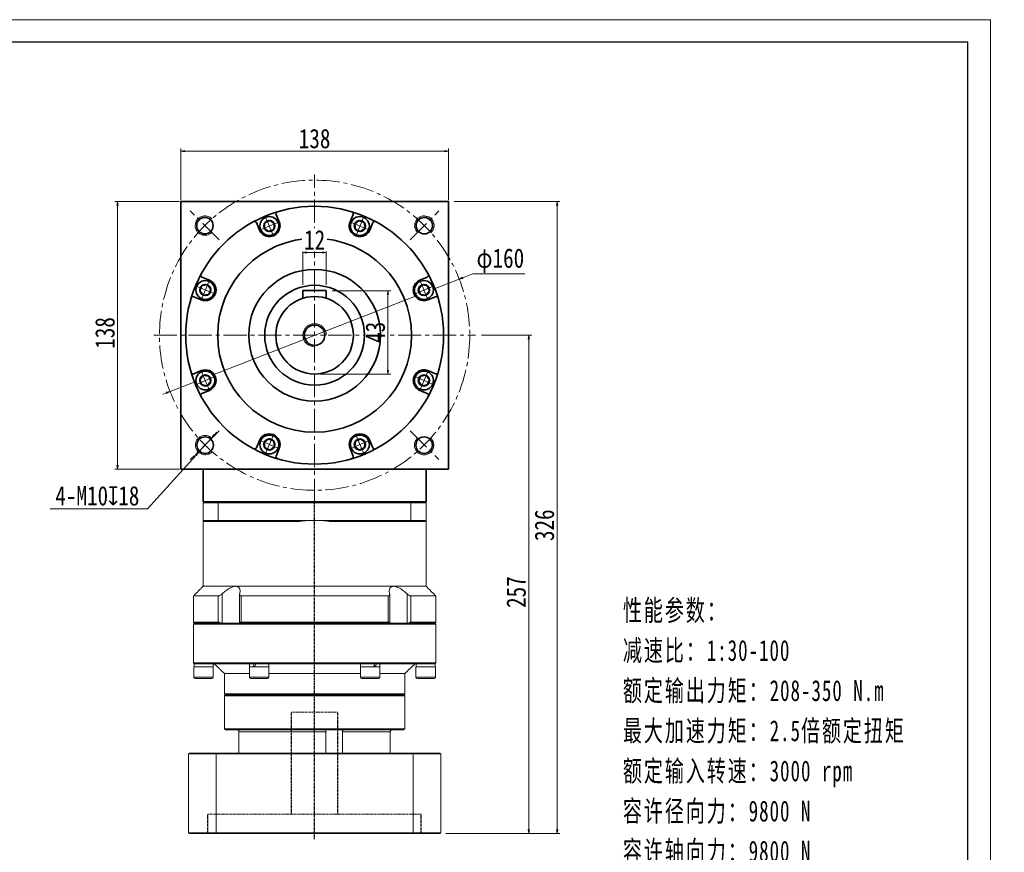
# Model space of a CAD drawing. Header units: millimetres. Extents: x -57 to 926, y -28 to 658.
# Tile 6 of 6: x 418 to 926, y 229 to 658. Entities that reach past the tile are written whole.
import ezdxf

# ---------------------------------------------------------------- set-up
doc = ezdxf.new("R2010")
doc.units = ezdxf.units.MM
doc.set_wipeout_variables(frame=1)
doc.linetypes.add('DASHED', pattern=[0.75, 0.5, -0.25])
doc.linetypes.add('点画线', pattern=[18, 12, -2, 2, -2])
for name, color, linetype, lineweight in [('EB0', 7, 'Continuous', 35), ('中心线层', 1, '点画线', 18), ('图框_外框线', 7, 'Continuous', 18), ('尺寸线层', 3, 'Continuous', 18), ('粗实线层', 7, 'Continuous', 35)]:
    doc.layers.add(name, color=color, linetype=linetype, lineweight=lineweight)
doc.styles.add('宋体', font='SimSun.ttf', dxfattribs={"width": 0.8})
doc.styles.add('标准', font='txt', dxfattribs={"width": 0.667})
doc.dimstyles.new('A水平标注$0', dxfattribs={"dimtxt": 3.5, "dimasz": 2, "dimexe": 1.5, "dimexo": 3, "dimgap": 1.1, "dimtad": 1, "dimtoh": 1, "dimdec": 4, "dimdsep": 46, "dimtxsty": '宋体', "dimblk": 'OPEN', "dimcen": 3, "dimclrd": 3, "dimclre": 3, "dimclrt": 6, "dimadec": 0, "dimazin": 0, "dimtm": 1e-09, "dimtfac": 1, "dimtdec": 4, "dimtix": 1, "dimtmove": 0, "dimatfit": 3, "dimldrblk": 'OPEN', "dimfxl": 1, "dimtfill": 1, "dimtfillclr": 256, "dimlwd": 13, "dimlwe": 13, "dimarcsym": 0})
doc.dimstyles.new('D直径标注φ25', dxfattribs={"dimtxt": 3.5, "dimasz": 2, "dimexe": 1, "dimexo": 3, "dimtad": 1, "dimtoh": 1, "dimdec": 1, "dimdsep": 46, "dimtxsty": '宋体', "dimblk": 'OPEN', "dimcen": 3, "dimclrd": 3, "dimclre": 3, "dimclrt": 130, "dimadec": 0, "dimazin": 0, "dimtm": 1e-09, "dimtfac": 1, "dimtdec": 1, "dimtmove": 0, "dimatfit": 0, "dimldrblk": 'OPEN', "dimfxl": 1, "dimtfill": 1, "dimtfillclr": 256, "dimlwd": 13, "dimlwe": 13, "dimarcsym": 0})
doc.dimstyles.new('螺孔(M8-7H)', dxfattribs={"dimtxt": 3.5, "dimasz": 2, "dimexe": 1.25, "dimexo": 3, "dimtad": 1, "dimtoh": 1, "dimdec": 4, "dimdsep": 46, "dimtxsty": '宋体', "dimblk": 'OPEN', "dimcen": 3, "dimclrd": 3, "dimclre": 3, "dimclrt": 2, "dimadec": 0, "dimazin": 0, "dimtm": 1e-09, "dimtfac": 1, "dimtdec": 4, "dimtmove": 0, "dimatfit": 3, "dimldrblk": 'OPEN', "dimfxl": 1, "dimtfill": 1, "dimtfillclr": 256, "dimlwd": 9, "dimlwe": 9, "dimarcsym": 0})

# ---------------------------------------------------------------- blocks, each defined once
blk = doc.blocks.new('_Open')
at = {"color": 0, "linetype": 'ByBlock', "lineweight": -2}
for p, q in [((-1, 0.17), (0, 0)), ((-1, -0.17), (0, 0)), ((0, 0), (-1, 0))]:
    blk.add_line(p, q, dxfattribs=at)
blk = doc.blocks.new('*D8')
at = {"layer": 'Defpoints', "color": 0, "transparency": 16777216}
for p in [(503.26, 564.36), (468.4, 426.36), (503.26, 426.36)]:
    blk.add_point(p, dxfattribs=at)
at = {"layer": '尺寸线层', "color": 3, "lineweight": 13, "transparency": 16777216}
for p, q in [((500.26, 564.36), (466.9, 564.36)), ((468.4, 562.36), (468.4, 428.36)), ((500.26, 426.36), (466.9, 426.36))]:
    blk.add_line(p, q, dxfattribs=at)
at = {"layer": '尺寸线层', "color": 3, "lineweight": 13, "transparency": 16777216, "xscale": 2, "yscale": 2, "zscale": 2}
for p, rotation in [((468.4, 564.36), 90), ((468.4, 426.36), 270)]:
    blk.add_blockref('_Open', p, dxfattribs=dict(at, rotation=rotation))
at = {"layer": '尺寸线层', "color": 6, "transparency": 16777216, "insert": (461.9, 496.56), "char_height": 10, "attachment_point": 5, "rotation": 90, "style": '宋体', "bg_fill": 3, "box_fill_scale": 1.1, "bg_fill_color": 256, "bg_fill_true_color": 13158600, "bg_fill_transparency": 0}
blk.add_mtext('138', dxfattribs=at)
blk = doc.blocks.new('*D9')
at = {"layer": 'Defpoints', "color": 0, "transparency": 16777216}
for p in [(639, 590.25), (501, 562.11), (639, 562.11)]:
    blk.add_point(p, dxfattribs=at)
at = {"layer": '尺寸线层', "color": 3, "lineweight": 13, "transparency": 16777216}
for p, q in [((501, 565.11), (501, 591.75)), ((503, 590.25), (637, 590.25)), ((639, 565.11), (639, 591.75))]:
    blk.add_line(p, q, dxfattribs=at)
at = {"layer": '尺寸线层', "color": 3, "lineweight": 13, "transparency": 16777216, "xscale": 2, "yscale": 2, "zscale": 2, "rotation": 180}
blk.add_blockref('_Open', (501, 590.25), dxfattribs=at)
at = {"layer": '尺寸线层', "color": 3, "lineweight": 13, "transparency": 16777216, "xscale": 2, "yscale": 2, "zscale": 2}
blk.add_blockref('_Open', (639, 590.25), dxfattribs=at)
at = {"layer": '尺寸线层', "color": 6, "transparency": 16777216, "insert": (570, 596.75), "char_height": 10, "attachment_point": 5, "style": '宋体', "bg_fill": 3, "box_fill_scale": 1.1, "bg_fill_color": 256, "bg_fill_true_color": 13158600, "bg_fill_transparency": 0}
blk.add_mtext('138', dxfattribs=at)
blk = doc.blocks.new('*D18')
at = {"layer": 'Defpoints', "color": 0, "transparency": 16777216}
for p in [(644.58, 524.31), (495.43, 466.42)]:
    blk.add_point(p, dxfattribs=at)
at = {"layer": '尺寸线层', "color": 3, "lineweight": 13, "transparency": 16777216}
for p, q in [((495.43, 466.42), (644.58, 524.31)), ((646.45, 525.04), (651.65, 527.06)), ((651.65, 527.06), (678.4, 527.06)), ((493.56, 465.69), (491.7, 464.97))]:
    blk.add_line(p, q, dxfattribs=at)
at = {"layer": '尺寸线层', "color": 3, "lineweight": 13, "transparency": 16777216, "xscale": 2, "yscale": 2, "zscale": 2}
for p, rotation in [((644.58, 524.31), 201.2141347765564), ((495.43, 466.42), 21.21413477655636)]:
    blk.add_blockref('_Open', p, dxfattribs=dict(at, rotation=rotation))
at = {"layer": '尺寸线层', "color": 130, "transparency": 16777216, "insert": (665.78, 533.78), "char_height": 10, "attachment_point": 5, "style": '宋体'}
blk.add_mtext('φ160', dxfattribs=at)
blk = doc.blocks.new('*D20')
at = {"layer": 'Defpoints', "color": 0, "transparency": 16777216}
for p in [(653, 495.36), (634.6, 238.36), (680.48, 238.36)]:
    blk.add_point(p, dxfattribs=at)
at = {"layer": '尺寸线层', "color": 3, "lineweight": 13, "transparency": 16777216}
for p, q in [((656, 495.36), (681.98, 495.36)), ((680.48, 493.36), (680.48, 240.36)), ((637.6, 238.36), (681.98, 238.36))]:
    blk.add_line(p, q, dxfattribs=at)
at = {"layer": '尺寸线层', "color": 3, "lineweight": 13, "transparency": 16777216, "xscale": 2, "yscale": 2, "zscale": 2}
for p, rotation in [((680.48, 495.36), 90), ((680.48, 238.36), 270)]:
    blk.add_blockref('_Open', p, dxfattribs=dict(at, rotation=rotation))
at = {"layer": '尺寸线层', "color": 6, "transparency": 16777216, "insert": (673.98, 362.86), "char_height": 10, "attachment_point": 5, "rotation": 90, "style": '宋体', "bg_fill": 3, "box_fill_scale": 1.1, "bg_fill_color": 256, "bg_fill_true_color": 13158600, "bg_fill_transparency": 0}
blk.add_mtext('257', dxfattribs=at)
blk = doc.blocks.new('*D21')
at = {"layer": 'Defpoints', "color": 0, "transparency": 16777216}
for p in [(639, 564.36), (695.03, 564.36), (634.6, 238.36)]:
    blk.add_point(p, dxfattribs=at)
at = {"layer": '尺寸线层', "color": 3, "lineweight": 13, "transparency": 16777216}
for p, q in [((642, 564.36), (696.53, 564.36)), ((695.03, 240.36), (695.03, 562.36)), ((637.6, 238.36), (696.53, 238.36))]:
    blk.add_line(p, q, dxfattribs=at)
at = {"layer": '尺寸线层', "color": 3, "lineweight": 13, "transparency": 16777216, "xscale": 2, "yscale": 2, "zscale": 2}
for p, rotation in [((695.03, 564.36), 90), ((695.03, 238.36), 270)]:
    blk.add_blockref('_Open', p, dxfattribs=dict(at, rotation=rotation))
at = {"layer": '尺寸线层', "color": 6, "transparency": 16777216, "insert": (688.53, 397.36), "char_height": 10, "attachment_point": 5, "rotation": 90, "style": '宋体', "bg_fill": 3, "box_fill_scale": 1.1, "bg_fill_color": 256, "bg_fill_true_color": 13158600, "bg_fill_transparency": 0}
blk.add_mtext('326', dxfattribs=at)
blk = doc.blocks.new('*X6')
at = {"layer": '中心线层', "linetype": '点画线', "lineweight": 18}
for p, q in [((0, -5.64), (0, 5.64)), ((-5.64, 0), (5.64, 0))]:
    blk.add_line(p, q, dxfattribs=at)
at = {"layer": '粗实线层'}
for p, q in [((-2.89, 0), (-1.44, 2.5)), ((-2.89, 0), (-1.44, -2.5)), ((-1.44, 2.5), (1.44, 2.5)), ((2.89, 0), (1.44, 2.5)), ((2.89, 0), (1.44, 2.5)), ((2.89, 0), (1.44, -2.5)), ((-1.44, -2.5), (1.44, -2.5))]:
    blk.add_line(p, q, dxfattribs=at)
blk.add_circle((0, 0), 2.89, dxfattribs=at)
for start, end in [(0, 180), (180, 360)]:
    blk.add_arc((0, 0), 4.89, start, end, dxfattribs=at)
blk = doc.blocks.new('*D29')
at = {"layer": 'Defpoints', "color": 0, "transparency": 16777216}
for p in [(576, 518.36), (570, 475.36), (607.84, 475.36)]:
    blk.add_point(p, dxfattribs=at)
at = {"layer": '尺寸线层', "color": 3, "lineweight": 13, "transparency": 16777216}
for p, q in [((579, 518.36), (609.34, 518.36)), ((607.84, 516.36), (607.84, 477.36)), ((573, 475.36), (609.34, 475.36))]:
    blk.add_line(p, q, dxfattribs=at)
at = {"layer": '尺寸线层', "color": 3, "lineweight": 13, "transparency": 16777216, "xscale": 2, "yscale": 2, "zscale": 2}
for p, rotation in [((607.84, 518.36), 90), ((607.84, 475.36), 270)]:
    blk.add_blockref('_Open', p, dxfattribs=dict(at, rotation=rotation))
at = {"layer": '尺寸线层', "color": 6, "transparency": 16777216, "insert": (601.34, 496.86), "char_height": 10, "attachment_point": 5, "rotation": 90, "style": '宋体', "bg_fill": 3, "box_fill_scale": 1.1, "bg_fill_color": 256, "bg_fill_true_color": 13158600, "bg_fill_transparency": 0}
blk.add_mtext('43', dxfattribs=at)
blk = doc.blocks.new('*D30')
at = {"layer": 'Defpoints', "color": 0, "transparency": 16777216}
for p in [(564, 538.08), (564, 518.36), (576, 518.36)]:
    blk.add_point(p, dxfattribs=at)
at = {"layer": '尺寸线层', "color": 3, "lineweight": 13, "transparency": 16777216}
for p, q in [((564, 521.36), (564, 539.58)), ((576, 521.36), (576, 539.58)), ((574, 538.08), (566, 538.08))]:
    blk.add_line(p, q, dxfattribs=at)
at = {"layer": '尺寸线层', "color": 3, "lineweight": 13, "transparency": 16777216, "xscale": 2, "yscale": 2, "zscale": 2, "rotation": 180}
blk.add_blockref('_Open', (564, 538.08), dxfattribs=at)
at = {"layer": '尺寸线层', "color": 3, "lineweight": 13, "transparency": 16777216, "xscale": 2, "yscale": 2, "zscale": 2}
blk.add_blockref('_Open', (576, 538.08), dxfattribs=at)
at = {"layer": '尺寸线层', "color": 6, "transparency": 16777216, "insert": (570, 544.58), "char_height": 10, "attachment_point": 5, "style": '宋体', "bg_fill": 3, "box_fill_scale": 1.1, "bg_fill_color": 256, "bg_fill_true_color": 13158600, "bg_fill_transparency": 0}
blk.add_mtext('12', dxfattribs=at)
blk = doc.blocks.new('*D35')
at = {"color": 3, "lineweight": 9, "transparency": 16777216}
for p, q in [((516.91, 442.39), (510.18, 434.99)), ((518.25, 443.87), (519.59, 445.35)), ((483.75, 405.88), (508.84, 433.51)), ((433.68, 405.88), (483.75, 405.88))]:
    blk.add_line(p, q, dxfattribs=at)
at = {"layer": 'Defpoints', "color": 0, "transparency": 16777216}
for p in [(516.91, 442.39), (510.18, 434.99)]:
    blk.add_point(p, dxfattribs=at)
at = {"color": 3, "lineweight": 9, "transparency": 16777216, "xscale": 2, "yscale": 2, "zscale": 2}
for p, rotation in [((516.91, 442.39), 227.7524646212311), ((510.18, 434.99), 47.75246462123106)]:
    blk.add_blockref('_Open', p, dxfattribs=dict(at, rotation=rotation))
at = {"color": 2, "transparency": 16777216, "insert": (457.96, 412.49), "char_height": 10, "attachment_point": 5, "style": '宋体', "bg_fill": 3, "box_fill_scale": 1.1, "bg_fill_color": 256, "bg_fill_true_color": 13158600, "bg_fill_transparency": 0}
blk.add_mtext('4-M10{\\famgdt|b0|i0|c0|p0;x}{18}', dxfattribs=at)

msp = doc.modelspace()

# ---------------------------------------------------------------- linework, layer by layer
at = {"color": 1, "linetype": 'DASHED'}
msp.add_line((570.00386, 235.50033), (570.00386, 409.36424), dxfattribs=at)
at = {"color": 7, "linetype": 'Continuous', "lineweight": 15}
for p, q in [((627.00386, 409.36424), (619.51396, 409.36424)), ((619.70044, 408.86424), (619.70044, 399.86424)), ((619.70044, 408.86424), (627.50386, 408.86424)), ((627.50386, 399.86424), (627.50386, 408.86424)), ((520.30728, 399.86424), (512.50386, 399.86424)), ((513.00386, 399.36424), (520.49376, 399.36424)), ((570.00386, 399.86424), (520.30728, 399.86424)), ((520.49376, 399.36424), (562.43749, 399.36424)), ((619.70044, 399.86424), (570.00386, 399.86424)), ((577.57023, 399.36424), (619.51396, 399.36424)), ((619.51396, 399.36424), (627.00386, 399.36424)), ((627.50386, 399.86424), (619.70044, 399.86424)), ((529.34522, 365.86424), (512.50386, 365.86424)), ((610.6625, 365.86424), (529.34522, 365.86424)), ((627.50386, 365.86424), (610.6625, 365.86424)), ((520.31986, 360.86424), (507.50386, 360.86424)), ((520.31986, 360.86424), (520.31986, 347.36424)), ((522.35862, 346.86424), (522.35862, 362.01162)), ((607.92153, 360.86424), (532.08619, 360.86424)), ((532.08619, 347.36424), (532.08619, 360.86424)), ((607.92153, 360.86424), (607.92153, 347.36424)), ((617.6491, 362.01162), (617.6491, 346.86424)), ((619.68786, 347.36424), (619.68786, 360.86424)), ((520.31986, 347.36424), (507.50386, 347.36424)), ((507.50386, 346.36424), (570.00386, 346.36424)), ((570.00386, 346.86424), (508.00386, 346.86424)), ((508.00386, 346.86424), (521.54123, 346.86424)), ((531.3338, 346.86424), (608.67392, 346.86424)), ((607.92153, 347.36424), (532.08619, 347.36424)), ((632.00386, 346.86424), (570.00386, 346.86424)), ((618.46649, 346.86424), (632.00386, 346.86424)), ((507.81386, 325.86424), (508.00386, 325.86424)), ((508.01994, 325.86424), (507.901, 325.86424)), ((508.01994, 325.86424), (537.78912, 325.86424)), ((538.90886, 325.86424), (537.78912, 325.86424)), ((538.90886, 325.86424), (539.00386, 325.86424)), ((538.974, 325.86424), (539.70886, 325.86424)), ((540.23468, 325.86424), (539.75243, 325.86424)), ((540.23468, 325.86424), (599.77304, 325.86424)), ((601.09886, 325.86424), (599.77304, 325.86424)), ((601.03372, 325.86424), (601.85529, 325.86424)), ((601.85529, 325.86424), (601.80042, 325.86424)), ((602.2186, 325.86424), (601.85529, 325.86424)), ((602.2186, 325.86424), (631.98778, 325.86424)), ((512.75386, 324.26424), (507.75386, 324.26424)), ((517.75386, 324.26424), (512.75386, 324.26424)), ((536.37886, 320.86424), (523.50386, 320.86424)), ((545.70899, 324.26424), (536.37886, 324.26424)), ((546.37886, 324.26424), (545.70899, 324.26424)), ((593.62886, 320.86424), (546.37886, 320.86424)), ((603.62886, 324.26424), (593.62886, 324.26424)), ((616.50386, 320.86424), (603.62886, 320.86424)), ((512.75386, 319.01424), (507.75386, 319.01424)), ((508.50386, 318.26424), (512.75386, 318.26424)), ((517.75386, 319.01424), (512.75386, 319.01424)), ((512.75386, 318.26424), (517.00386, 318.26424)), ((545.70899, 319.01424), (536.37886, 319.01424)), ((537.12886, 318.26424), (545.05947, 318.26424)), ((545.05947, 318.26424), (545.62886, 318.26424)), ((546.37886, 319.01424), (545.70899, 319.01424)), ((603.62886, 319.01424), (593.62886, 319.01424)), ((594.37886, 318.26424), (602.87886, 318.26424)), ((623.00386, 318.26424), (631.50386, 318.26424)), ((616.50386, 310.36424), (523.50386, 310.36424)), ((524.00386, 309.86424), (616.00386, 309.86424)), ((570.00386, 309.86424), (524.00386, 309.86424)), ((616.00386, 309.86424), (570.00386, 309.86424)), ((523.50386, 309.36424), (570.00386, 309.36424)), ((570.00386, 309.36424), (616.50386, 309.36424)), ((616.50386, 292.36424), (523.50386, 292.36424)), ((524.00386, 291.86424), (616.00386, 291.86424)), ((531.00309, 290.86424), (575.83229, 290.86424)), ((531.00309, 279.86424), (531.00309, 290.86424)), ((575.83229, 290.86424), (575.83229, 279.86424)), ((584.36371, 279.86424), (584.36371, 290.86424)), ((584.36371, 290.86424), (609.00463, 290.86424)), ((609.00463, 290.86424), (609.00463, 279.86424)), ((505.00386, 279.46424), (519.19786, 279.46424)), ((505.00386, 279.46424), (505.00386, 238.76424)), ((519.33582, 279.86424), (505.40386, 279.86424)), ((519.19786, 279.46424), (519.19786, 238.76424)), ((519.19786, 279.46424), (620.80986, 279.46424)), ((620.6719, 279.86424), (519.33582, 279.86424)), ((620.80986, 279.46424), (620.80986, 238.76424)), ((519.19786, 238.76424), (505.00386, 238.76424)), ((620.80986, 238.76424), (519.19786, 238.76424)), ((505.40386, 238.36424), (519.33582, 238.36424)), ((519.33582, 238.36424), (620.6719, 238.36424))]:
    msp.add_line(p, q, dxfattribs=at)
at = {"color": 6, "linetype": 'DASHED', "lineweight": 15}
for p, q in [((558.00386, 300.86424), (582.00386, 300.86424)), ((515.00386, 248.36424), (625.00386, 248.36424))]:
    msp.add_line(p, q, dxfattribs=at)
at = {"color": 6, "linetype": 'DASHED'}
for p, q in [((558.00386, 248.36424), (558.00386, 300.86424)), ((582.00386, 248.36424), (582.00386, 300.86424)), ((515.00386, 238.36424), (515.00386, 248.36424)), ((625.00386, 238.36424), (625.00386, 248.36424))]:
    msp.add_line(p, q, dxfattribs=at)
at = {"color": 7, "linetype": 'Continuous', "lineweight": 15}
for centre, radius, start, end in [((513.4255, 551.92296), 5, 43.2191625, 315.1591555), ((626.58222, 551.92296), 5, 313.1992681, 224.8408445), ((513.54345, 438.68777), 5, 46.7509794, 316.9002039), ((626.46427, 438.68777), 5, 133.2490206, 46.6813654), ((570.00386, 342.36424), 57.5, 90, 97.5614297), ((570.00386, 342.36424), 57.5, 82.4385703, 90), ((508.50386, 319.01424), 0.75, 180, 270), ((517.00386, 319.01424), 0.75, 270, 0), ((537.12886, 319.01424), 0.75, 180, 270), ((545.62886, 319.01424), 0.75, 270, 0), ((594.37886, 319.01424), 0.75, 180, 270), ((602.87886, 319.01424), 0.75, 270, 0), ((623.00386, 319.01424), 0.75, 180, 270)]:
    msp.add_arc(centre, radius, start, end, dxfattribs=at)
at = {"color": 7, "linetype": 'Continuous', "lineweight": 15, "extrusion": (0, 0, -1)}
for centre, major_axis, ratio, start_param, end_param in [((512.75386, 324.26424), (0, 8.55633), 0.577350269, 4.71238898, 4.900492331), ((512.75386, 325.86424), (0, 8.55633), 0.577350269, 4.618754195, 4.71238898), ((541.37886, 325.86424), (4.54557, 8.49348), 0.227735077, 4.403003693, 4.591107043), ((541.37886, 324.26424), (4.54557, 8.49348), 0.227735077, 4.591107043, 4.779210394), ((541.37886, 325.86424), (3.07332, 5.74255), 0.227735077, 4.466025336, 4.591107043), ((598.62886, 325.86424), (4.54557, 8.49348), 0.227735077, 1.44951439, 1.63761774), ((598.62886, 324.26424), (3.07332, 5.74255), 0.227735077, 1.32443269, 1.44951439), ((598.62886, 324.26424), (4.54557, 8.49348), 0.227735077, 1.261411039, 1.44951439)]:
    msp.add_ellipse(centre, major_axis=major_axis, ratio=ratio, start_param=start_param, end_param=end_param, dxfattribs=at)
at = {"color": 7, "linetype": 'Continuous', "lineweight": 15}
for points in [[(619.70044, 408.86424), (619.51396, 409.36424)], [(627.00386, 409.36424), (627.50386, 408.86424)], [(512.50386, 365.86424), (512.50386, 399.86424)], [(512.50386, 399.86424), (513.00386, 399.36424)], [(520.30728, 399.86424), (520.49376, 399.36424)], [(619.70044, 399.86424), (619.51396, 399.36424)], [(627.00386, 399.36424), (627.50386, 399.86424)], [(627.50386, 399.86424), (627.50386, 365.86424)], [(507.50386, 360.86424), (512.50386, 365.86424)], [(507.50386, 347.36424), (507.50386, 360.86424)], [(531.29955, 346.86424), (531.29955, 361.63415)], [(608.70816, 361.63445), (608.70816, 346.86424)], [(508.00386, 346.86424), (507.50386, 347.36424)], [(507.50386, 346.36424), (508.00386, 346.86424)], [(507.50386, 326.36424), (507.50386, 346.36424)], [(508.00386, 325.86424), (507.50386, 326.36424)], [(517.69386, 325.86424), (517.69386, 324.26424)], [(523.50386, 320.86424), (518.25386, 325.86424)], [(536.43886, 324.26424), (536.43886, 325.86424)], [(546.31886, 325.86424), (546.31886, 324.26424)], [(593.68886, 324.26424), (593.68886, 325.86424)], [(603.56886, 325.86424), (603.56886, 324.26424)], [(621.75386, 325.86424), (616.50386, 320.86424)], [(622.31386, 324.26424), (622.31386, 325.86424)], [(507.75386, 319.01424), (507.75386, 324.26424)], [(517.75386, 324.26424), (517.75386, 319.01424)], [(523.50386, 310.36424), (523.50386, 320.86424)], [(536.37886, 319.01424), (536.37886, 324.26424)], [(546.37886, 324.26424), (546.37886, 319.01424)], [(593.62886, 319.01424), (593.62886, 324.26424)], [(603.62886, 324.26424), (603.62886, 319.01424)], [(616.50386, 320.86424), (616.50386, 310.36424)], [(622.25386, 319.01424), (622.25386, 324.26424)], [(524.00386, 309.86424), (523.50386, 310.36424)], [(523.50386, 309.36424), (524.00386, 309.86424)], [(616.50386, 310.36424), (616.00386, 309.86424)], [(616.00386, 309.86424), (616.50386, 309.36424)], [(523.50386, 292.36424), (523.50386, 309.36424)], [(616.50386, 309.36424), (616.50386, 292.36424)], [(524.00386, 291.86424), (523.50386, 292.36424)], [(616.50386, 292.36424), (616.00386, 291.86424)], [(505.00386, 279.46424), (505.40386, 279.86424)], [(519.19786, 279.46424), (519.33582, 279.86424)], [(620.80986, 279.46424), (620.6719, 279.86424)], [(505.00386, 238.76424), (505.40386, 238.36424)], [(519.33582, 238.36424), (519.19786, 238.76424)], [(620.6719, 238.36424), (620.80986, 238.76424)]]:
    msp.add_open_spline(points, degree=1, dxfattribs=at)
for points, knots in [([(529.34522, 365.86424), (528.9437, 365.82588), (528.11255, 365.74648), (526.78031, 365.19245), (525.5551, 364.50425), (524.06701, 363.50247), (523.04759, 362.61286), (522.35862, 362.01162)], [0, 0, 0, 0, 1.493533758, 3.091577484, 4.322036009, 5.554470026, 8.123989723, 8.123989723, 8.123989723, 8.123989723]), ([(531.35058, 362.01162), (531.40206, 362.24487), (531.50544, 362.71324), (531.56027, 363.43277), (531.50447, 364.161), (531.29266, 364.79742), (530.94834, 365.28777), (530.52994, 365.61004), (530.02135, 365.80575), (529.61548, 365.86171), (529.37731, 365.86394), (529.34522, 365.86424)], [0, 0, 0, 0, 0.626246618, 1.257495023, 2.032414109, 2.823629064, 3.42820033, 4.048095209, 4.555440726, 5.077036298, 5.158257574, 5.158257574, 5.158257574, 5.158257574]), ([(610.6625, 365.86424), (610.48169, 365.85508), (610.11548, 365.83653), (609.64655, 365.68621), (609.24511, 365.44699), (608.87458, 365.06414), (608.59144, 364.50716), (608.45227, 363.76113), (608.46417, 362.92343), (608.59249, 362.31712), (608.65714, 362.01162)], [0, 0, 0, 0, 0.468845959, 0.949596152, 1.451964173, 1.965089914, 2.734777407, 3.526210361, 4.335728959, 5.157885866, 5.157885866, 5.157885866, 5.157885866]), ([(617.6491, 362.01162), (617.12244, 362.47655), (616.27092, 363.22828), (614.98082, 364.16055), (613.66664, 364.97763), (612.19171, 365.65329), (611.13727, 365.85983), (610.69497, 365.86394), (610.6625, 365.86424)], [0, 0, 0, 0, 1.982297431, 3.205120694, 4.453658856, 6.379550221, 7.997496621, 8.125663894, 8.125663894, 8.125663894, 8.125663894]), ([(522.35862, 362.01162), (522.09997, 361.7901), (521.67316, 361.42458), (521.04637, 361.06121), (520.61044, 360.88957), (520.40568, 360.87172), (520.31986, 360.86424)], [0, 0, 0, 0, 0.923658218, 1.524159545, 2.020218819, 2.378137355, 2.378137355, 2.378137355, 2.378137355]), ([(532.08619, 360.86424), (532.01794, 360.86755), (531.87909, 360.87429), (531.70639, 360.92753), (531.56291, 361.00883), (531.43953, 361.12837), (531.34673, 361.29316), (531.29803, 361.50679), (531.29568, 361.74759), (531.33217, 361.92309), (531.35058, 362.01162)], [0, 0, 0, 0, 0.165195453, 0.336098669, 0.501143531, 0.67031152, 0.899665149, 1.135559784, 1.381616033, 1.632058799, 1.632058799, 1.632058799, 1.632058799]), ([(608.65714, 362.01162), (608.6789, 361.90141), (608.72304, 361.67785), (608.69709, 361.41067), (608.6182, 361.20497), (608.51351, 361.06659), (608.37573, 360.96328), (608.22895, 360.9026), (608.07513, 360.86976), (607.97304, 360.86609), (607.92153, 360.86424)], [0, 0, 0, 0, 0.312581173, 0.634124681, 0.837734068, 1.046108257, 1.214079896, 1.386575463, 1.508153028, 1.631948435, 1.631948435, 1.631948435, 1.631948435]), ([(619.68786, 360.86424), (619.56719, 360.87823), (619.32639, 360.90614), (618.82018, 361.13366), (618.23661, 361.50111), (617.84921, 361.83773), (617.6491, 362.01162)], [0, 0, 0, 0, 0.48914015, 0.976123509, 1.653805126, 2.377879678, 2.377879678, 2.377879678, 2.377879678]), ([(520.31986, 347.36424), (520.4404, 347.35008), (520.68095, 347.32182), (521.11956, 347.12811), (521.40434, 346.9499), (521.54123, 346.86424)], [0, 0, 0, 0, 0.457440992, 0.912864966, 1.334419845, 1.334419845, 1.334419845, 1.334419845]), ([(531.3338, 346.86424), (531.38216, 346.97502), (531.47108, 347.17869), (531.7574, 347.34002), (531.99051, 347.3572), (532.08619, 347.36424)], [0, 0, 0, 0, 0.4023771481, 0.7397651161, 0.974629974, 0.974629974, 0.974629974, 0.974629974]), ([(607.92153, 347.36424), (608.05536, 347.35008), (608.32242, 347.32182), (608.5677, 347.12811), (608.63944, 346.9499), (608.67392, 346.86424)], [0, 0, 0, 0, 0.33430891, 0.6671437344, 0.9752262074, 0.9752262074, 0.9752262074, 0.9752262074]), ([(618.46649, 346.86424), (618.64646, 346.97502), (618.97734, 347.17869), (619.40548, 347.34002), (619.60569, 347.3572), (619.68786, 347.36424)], [0, 0, 0, 0, 0.551089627, 1.013171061, 1.334838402, 1.334838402, 1.334838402, 1.334838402]), ([(531.00309, 290.86424), (530.99286, 290.97433), (530.9724, 291.19447), (530.81282, 291.48936), (530.5736, 291.71729), (530.29612, 291.84503), (530.10561, 291.85866), (530.02763, 291.86424)], [0, 0, 0, 0, 0.324175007, 0.648284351, 0.979229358, 1.316860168, 1.550819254, 1.550819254, 1.550819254, 1.550819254]), ([(575.80227, 291.74072), (575.8018, 291.73325), (575.79883, 291.68616), (575.81147, 291.50298), (575.82764, 291.20997), (575.83074, 290.9795), (575.83229, 290.86424)], [0, 0, 0, 0, 0.0513915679, 0.3237471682, 0.6004135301, 0.8771995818, 0.8771995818, 0.8771995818, 0.8771995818]), ([(584.36371, 290.86424), (584.37033, 290.97433), (584.38359, 291.19447), (584.48292, 291.48936), (584.61937, 291.71729), (584.76103, 291.84503), (584.84355, 291.85866), (584.87733, 291.86424)], [0, 0, 0, 0, 0.251379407, 0.502707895, 0.759337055, 1.021150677, 1.202572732, 1.202572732, 1.202572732, 1.202572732]), ([(609.98009, 291.86424), (609.96319, 291.86396), (609.83788, 291.86189), (609.60565, 291.80856), (609.32499, 291.63331), (609.11609, 291.3699), (609.01653, 291.09605), (609.00766, 290.92324), (609.00463, 290.86424)], [0, 0, 0, 0, 0.05070556, 0.376081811, 0.704498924, 1.040598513, 1.377079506, 1.551483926, 1.551483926, 1.551483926, 1.551483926])]:
    msp.add_open_spline(points, degree=3, knots=knots, dxfattribs=at)
at = {"layer": 'EB0'}
msp.add_line((627.50386, 409.36424), (512.50386, 409.36424), dxfattribs=at)
at = {"layer": '中心线层'}
for p, q in [((520.76351, 544.6046), (505.90712, 559.46099)), ((619.24421, 544.6046), (634.1006, 559.46099)), ((520.76351, 446.12389), (505.90712, 431.2675)), ((619.24421, 446.12389), (634.1006, 431.2675))]:
    msp.add_line(p, q, dxfattribs=at)
at = {"layer": '粗实线层'}
for p, q in [((639.00386, 564.36424), (501.00386, 564.36424)), ((501.00386, 564.36424), (501.00386, 426.36424)), ((639.00386, 426.36424), (639.00386, 564.36424)), ((541.57883, 549.61614), (539.98049, 553.47489)), ((551.74151, 553.82565), (550.14316, 557.68441)), ((588.26621, 553.82565), (589.86456, 557.68441)), ((598.42889, 549.61614), (600.02723, 553.47489)), ((515.75197, 523.78927), (511.89321, 525.38762)), ((624.25575, 523.78927), (628.1145, 525.38762)), ((576.00386, 518.36424), (564.00386, 518.36424)), ((564.00386, 518.36424), (564.00386, 514.44303)), ((576.00386, 518.36424), (576.00386, 514.44303)), ((511.54245, 513.6266), (507.6837, 515.22494)), ((511.54245, 477.10189), (507.6837, 475.50354)), ((515.75197, 466.93922), (511.89321, 465.34087)), ((624.25575, 466.93922), (628.1145, 465.34087)), ((541.57883, 441.11235), (539.98049, 437.2536)), ((551.74151, 436.90283), (550.14316, 433.04408)), ((588.26621, 436.90283), (589.86456, 433.04408)), ((598.42889, 441.11235), (600.02723, 437.2536)), ((501.00386, 426.36424), (639.00386, 426.36424)), ((512.50386, 409.36424), (512.50386, 426.36424)), ((627.50386, 409.36424), (627.50386, 426.36424))]:
    msp.add_line(p, q, dxfattribs=at)
for centre, radius in [((570.00386, 495.36424), 66.5), ((513.4255, 551.92296), 4.25), ((626.58222, 551.92296), 4.25), ((570.00386, 495.36424), 50), ((570.00386, 495.36424), 20), ((570.00386, 495.36424), 5.25), ((513.54345, 438.68777), 4.25), ((626.46427, 438.68777), 4.25)]:
    msp.add_circle(centre, radius, dxfattribs=at)
for centre, radius, start, end in [((551.06704, 558.06709), 1, 106.8047151, 202.5000301), ((588.94068, 558.06709), 1, 337.4999699, 73.1952849), ((539.05661, 553.09221), 1, 22.4999699, 118.1952849), ((546.66017, 551.7209), 5.5, 202.5, 22.5), ((593.34755, 551.7209), 5.5, 157.5, 337.5), ((600.95111, 553.09221), 1, 61.8047151, 157.5000301), ((512.2759, 526.3115), 1, 151.8047151, 247.5000301), ((513.64721, 518.70793), 5.5, 247.5, 67.5), ((626.36051, 518.70793), 5.5, 112.5, 292.5), ((627.73182, 526.3115), 1, 292.4999699, 28.1952849), ((507.30101, 514.30107), 1, 67.4999699, 163.1952849), ((513.64721, 472.02055), 5.5, 292.5, 112.5), ((626.36051, 472.02055), 5.5, 67.5, 247.5), ((507.30101, 476.42742), 1, 196.8047151, 292.5000301), ((512.2759, 464.41699), 1, 112.4999699, 208.1952849), ((627.73182, 464.41699), 1, 331.8047151, 67.5000301), ((546.66017, 439.00759), 5.5, 337.5, 157.5), ((593.34755, 439.00759), 5.5, 22.5, 202.5), ((539.05661, 437.63628), 1, 241.8047151, 337.5000301), ((600.95111, 437.63628), 1, 202.4999699, 298.1952849), ((551.06704, 432.6614), 1, 157.4999699, 253.1952849), ((588.94068, 432.6614), 1, 286.8047151, 22.5000301)]:
    msp.add_arc(centre, radius, start, end, dxfattribs=at)
at = {"layer": '粗实线层', "lineweight": 18}
msp.add_arc((570.00386, 495.36424), 6, 0, 270, dxfattribs=at)

# ---------------------------------------------------------------- block references
at = {"layer": '粗实线层', "rotation": 337.5000000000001}
msp.add_blockref('*X6', (593.34755, 551.7209), dxfattribs=at)

# ---------------------------------------------------------------- texts
at = {"layer": '尺寸线层', "insert": (728.98243, 358.9074), "char_height": 6.3, "width": 160.8832739, "attachment_point": 1, "line_spacing_factor": 1.15057, "style": '标准'}
msp.add_mtext('{\\fNSimSun|b0|i0|c134|p49;\\H1.71429x;\\T1.1;性能参数：\\P减速比：1:30-100\\P额定输出力矩：208-350 N.m\\P最大加速力矩：2.5倍额定扭矩\\P额定输入转速：3000 rpm\\P容许径向力：9800 N\\P容许轴向力：9800 N\\P回程间隙：≤12 arcmin\\P使用寿命：＞20000 h\\P使用温度：-10℃~80℃}', dxfattribs=at)

# ---------------------------------------------------------------- next in the draw order: dimensions: what is measured, and where the dimension line sits
at = {"layer": '尺寸线层'}
dim = msp.add_linear_dim(base=(468.40282, 426.36424), p1=(503.25807, 564.36424), p2=(503.25807, 426.36424), angle=270, dimstyle='A水平标注$0', override={"dimtxt": 10, "dimgap": 1.5, "dimblk": 'Open', "dimtfill": 1, "dimtfillclr": 256}, dxfattribs=at)
dim.commit()
dim.dimension.update_dxf_attribs({"geometry": '*D8', "text_midpoint": (468.40282, 496.56481), "dimtype": 160})

# ---------------------------------------------------------------- next in the draw order: linework, layer by layer
at = {"layer": '中心线层'}
msp.add_line((487.00386, 495.36424), (653.00386, 495.36424), dxfattribs=at)

# ---------------------------------------------------------------- next in the draw order: dimensions: what is measured, and where the dimension line sits
at = {"layer": '尺寸线层'}
dim = msp.add_linear_dim(base=(639.00386, 590.24945), p1=(501.00386, 562.11003), p2=(639.00386, 562.11003), dimstyle='A水平标注$0', override={"dimtxt": 10, "dimgap": 1.5, "dimblk": 'Open', "dimtfill": 1, "dimtfillclr": 256}, dxfattribs=at)
dim.commit()
dim.dimension.update_dxf_attribs({"geometry": '*D9', "text_midpoint": (570.00386, 590.24945), "dimtype": 160})
dim = msp.add_diameter_dim_2p(p1=(495.42509, 466.41588), p2=(644.58262, 524.31261), dimstyle='D直径标注φ25', override={"dimtxt": 10, "dimgap": 1.5, "dimpost": 'φ<>', "dimtfill": 0}, dxfattribs=at)
dim.commit()
dim.dimension.update_dxf_attribs({"geometry": '*D18', "text_midpoint": (665.776, 527.05599), "dimtype": 163})

# ---------------------------------------------------------------- next in the draw order: linework, layer by layer
at = {"layer": '中心线层'}
msp.add_line((570.00386, 409.36424), (570.00386, 578.36424), dxfattribs=at)
msp.add_circle((570.00386, 495.36424), 80, dxfattribs=at)

# ---------------------------------------------------------------- next in the draw order: dimensions: what is measured, and where the dimension line sits
at = {"layer": '尺寸线层'}
for base, p1, p2, override, picture, middle in [((607.84182, 475.36424), (576.00386, 518.36424), (570.00386, 475.36424), {"dimtxt": 10, "dimgap": 1.5, "dimblk": 'Open', "dimtfill": 1, "dimtfillclr": 256}, '*D29', (607.84182, 496.86424)), ((680.4816, 238.36424), (653.00386, 495.36424), (634.60386, 238.36424), {"dimtxt": 10, "dimgap": 1.5}, '*D20', (680.4816, 362.86424))]:
    dim = msp.add_linear_dim(base=base, p1=p1, p2=p2, angle=270, dimstyle='A水平标注$0', override=override, dxfattribs=at)
    dim.commit()
    dim.dimension.update_dxf_attribs({"geometry": picture, "text_midpoint": middle, "dimtype": 160})

# ---------------------------------------------------------------- next in the draw order: wipeouts: each hides what was drawn before it
for points in [[(551.17794, 553.59222), (550.79995, 554.32364), (550.79995, 554.32364), (549.91782, 555.36779), (548.78115, 556.12697), (547.47876, 556.54189), (546.1124, 556.58012), (544.78885, 556.23867), (544.78885, 556.23867), (544.78885, 556.23867), (543.61151, 555.54421), (542.67238, 554.55103), (542.04484, 553.3367), (541.77792, 551.99613), (541.89248, 550.63405), (541.89248, 550.63405), (541.89248, 550.63405), (542.1424, 549.84957), (542.1424, 549.84957), (542.1424, 549.84957), (542.78067, 548.74405), (543.68333, 547.8414), (544.78885, 547.20312), (546.0219, 546.87273), (547.29844, 546.87273), (548.53149, 547.20312), (548.53149, 547.20312), (548.53149, 547.20312), (549.83597, 548.00251), (550.82958, 549.16588), (551.41506, 550.57935), (551.5351, 552.10456)], [(515.51853, 523.2257), (514.73406, 523.47562), (514.73406, 523.47562), (513.37197, 523.59018), (512.0314, 523.32326), (510.81708, 522.69572), (509.82389, 521.75659), (509.12944, 520.57926), (509.12944, 520.57926), (509.12944, 520.57926), (508.78798, 519.2557), (508.82621, 517.88935), (509.24113, 516.58695), (510.00032, 515.45028), (511.04446, 514.56815), (511.04446, 514.56815), (511.04446, 514.56815), (511.77589, 514.19016), (511.77589, 514.19016), (511.77589, 514.19016), (513.00893, 513.85977), (514.28548, 513.85977), (515.51853, 514.19016), (516.62405, 514.82844), (517.52671, 515.73109), (518.16498, 516.83661), (518.16498, 516.83661), (518.16498, 516.83661), (518.52213, 518.32427), (518.4021, 519.84948), (517.81662, 521.26295), (516.82301, 522.42632)], [(511.77589, 476.53833), (511.04446, 476.16034), (511.04446, 476.16034), (510.00032, 475.27821), (509.24113, 474.14154), (508.82621, 472.83914), (508.78798, 471.47279), (509.12944, 470.14923), (509.12944, 470.14923), (509.12944, 470.14923), (509.82389, 468.97189), (510.81708, 468.03277), (512.0314, 467.40523), (513.37197, 467.13831), (514.73406, 467.25286), (514.73406, 467.25286), (514.73406, 467.25286), (515.51853, 467.50278), (515.51853, 467.50278), (515.51853, 467.50278), (516.62405, 468.14106), (517.52671, 469.04371), (518.16498, 470.14923), (518.49537, 471.38228), (518.49537, 472.65883), (518.16498, 473.89188), (518.16498, 473.89188), (518.16498, 473.89188), (517.36559, 475.19636), (516.20223, 476.18996), (514.78876, 476.77544), (513.26354, 476.89548)], [(542.1424, 440.87891), (541.89248, 440.09444), (541.89248, 440.09444), (541.77792, 438.73236), (542.04484, 437.39178), (542.67238, 436.17746), (543.61151, 435.18427), (544.78885, 434.48982), (544.78885, 434.48982), (544.78885, 434.48982), (546.1124, 434.14837), (547.47876, 434.1866), (548.78115, 434.60151), (549.91782, 435.3607), (550.79995, 436.40484), (550.79995, 436.40484), (550.79995, 436.40484), (551.17794, 437.13627), (551.17794, 437.13627), (551.17794, 437.13627), (551.50834, 438.36932), (551.50834, 439.64587), (551.17794, 440.87891), (550.53967, 441.98444), (549.63701, 442.88709), (548.53149, 443.52536), (548.53149, 443.52536), (548.53149, 443.52536), (547.04384, 443.88252), (545.51862, 443.76248), (544.10515, 443.177), (542.94179, 442.18339)], [(588.82978, 437.13627), (589.20777, 436.40484), (589.20777, 436.40484), (590.0899, 435.3607), (591.22657, 434.60151), (592.52896, 434.1866), (593.89532, 434.14837), (595.21887, 434.48982), (595.21887, 434.48982), (595.21887, 434.48982), (596.39621, 435.18427), (597.33534, 436.17746), (597.96288, 437.39178), (598.2298, 438.73236), (598.11524, 440.09444), (598.11524, 440.09444), (598.11524, 440.09444), (597.86532, 440.87891), (597.86532, 440.87891), (597.86532, 440.87891), (597.22705, 441.98444), (596.32439, 442.88709), (595.21887, 443.52536), (593.98582, 443.85576), (592.70928, 443.85576), (591.47623, 443.52536), (591.47623, 443.52536), (591.47623, 443.52536), (590.17175, 442.72598), (589.17814, 441.56261), (588.59266, 440.14914), (588.47262, 438.62393)]]:
    msp.add_wipeout(points).dxf.layer = '粗实线层'

# ---------------------------------------------------------------- next in the draw order: block references
at = {"layer": '粗实线层'}
for p, rotation in [((546.66017, 551.7209), 22.5), ((513.64721, 518.70793), 67.50000000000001), ((513.64721, 472.02055), 112.5), ((546.66017, 439.00759), 157.5000000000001), ((593.34755, 439.00759), 202.4999999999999)]:
    msp.add_blockref('*X6', p, dxfattribs=dict(at, rotation=rotation))

# ---------------------------------------------------------------- next in the draw order: dimensions: what is measured, and where the dimension line sits
at = {"layer": '尺寸线层'}
dim = msp.add_linear_dim(base=(695.02535, 564.36424), p1=(634.60386, 238.36424), p2=(639.00386, 564.36424), angle=90, dimstyle='A水平标注$0', override={"dimtxt": 10, "dimgap": 1.5}, dxfattribs=at)
dim.commit()
dim.dimension.update_dxf_attribs({"geometry": '*D21', "text_midpoint": (695.02535, 397.36424), "dimtype": 160})
dim = msp.add_linear_dim(base=(564.00386, 538.08051), p1=(576.00386, 518.36424), p2=(564.00386, 518.36424), dimstyle='A水平标注$0', override={"dimtxt": 10, "dimgap": 1.5, "dimblk": 'Open', "dimtfill": 1, "dimtfillclr": 256}, dxfattribs=at)
dim.commit()
dim.dimension.update_dxf_attribs({"geometry": '*D30', "text_midpoint": (570.00386, 538.08051), "dimtype": 160})

# ---------------------------------------------------------------- next in the draw order: linework, layer by layer
at = {"color": 7, "linetype": 'Continuous', "lineweight": 15}
for p, q in [((632.50386, 360.86424), (619.68786, 360.86424)), ((570.00386, 346.36424), (632.50386, 346.36424)), ((632.50386, 347.36424), (619.68786, 347.36424)), ((632.50386, 326.36424), (507.50386, 326.36424)), ((632.19386, 325.86424), (632.00386, 325.86424)), ((632.10672, 325.86424), (632.00386, 325.86424)), ((632.25386, 324.26424), (622.25386, 324.26424)), ((632.25386, 319.01424), (622.25386, 319.01424)), ((634.60386, 279.86424), (620.6719, 279.86424)), ((620.80986, 279.46424), (635.00386, 279.46424)), ((635.00386, 279.46424), (635.00386, 238.76424)), ((635.00386, 238.76424), (620.80986, 238.76424)), ((620.6719, 238.36424), (634.60386, 238.36424))]:
    msp.add_line(p, q, dxfattribs=at)
msp.add_arc((631.50386, 319.01424), 0.75, 270, 0, dxfattribs=at)
at = {"color": 7, "linetype": 'Continuous', "lineweight": 15, "extrusion": (0, 0, -1)}
for centre, start_param, end_param in [((627.25386, 325.86424), 1.570796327, 1.758899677), ((627.25386, 324.26424), 1.477161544, 1.570796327)]:
    msp.add_ellipse(centre, major_axis=(0, 8.55633), ratio=0.577350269, start_param=start_param, end_param=end_param, dxfattribs=at)
at = {"color": 7, "linetype": 'Continuous', "lineweight": 15}
for points in [[(627.50386, 365.86424), (632.50386, 360.86424)], [(632.50386, 360.86424), (632.50386, 347.36424)], [(632.50386, 347.36424), (632.00386, 346.86424)], [(632.00386, 346.86424), (632.50386, 346.36424)], [(632.50386, 346.36424), (632.50386, 326.36424)], [(632.50386, 326.36424), (632.00386, 325.86424)], [(632.25386, 324.26424), (632.25386, 319.01424)], [(634.60386, 279.86424), (635.00386, 279.46424)], [(634.60386, 238.36424), (635.00386, 238.76424)]]:
    msp.add_open_spline(points, degree=1, dxfattribs=at)
at = {"layer": '粗实线层'}
for p, q in [((628.46527, 513.6266), (632.32402, 515.22494)), ((628.46527, 477.10189), (632.32402, 475.50354))]:
    msp.add_line(p, q, dxfattribs=at)
for radius in [34, 25.75]:
    msp.add_circle((570.00386, 495.36424), radius, dxfattribs=at)
for centre, start, end in [((632.70671, 514.30107), 16.8047151, 112.5000301), ((632.70671, 476.42742), 247.4999699, 343.1952849)]:
    msp.add_arc(centre, 1, start, end, dxfattribs=at)

# ---------------------------------------------------------------- next in the draw order: wipeouts: each hides what was drawn before it
for points in [[(628.23183, 514.19016), (628.96326, 514.56815), (628.96326, 514.56815), (630.0074, 515.45028), (630.76659, 516.58695), (631.18151, 517.88935), (631.21973, 519.2557), (630.87828, 520.57926), (630.87828, 520.57926), (630.87828, 520.57926), (630.18383, 521.75659), (629.19064, 522.69572), (627.97632, 523.32326), (626.63574, 523.59018), (625.27366, 523.47562), (625.27366, 523.47562), (625.27366, 523.47562), (624.48919, 523.2257), (624.48919, 523.2257), (624.48919, 523.2257), (623.38367, 522.58743), (622.48101, 521.68478), (621.84274, 520.57926), (621.51235, 519.34621), (621.51235, 518.06966), (621.84274, 516.83661), (621.84274, 516.83661), (621.84274, 516.83661), (622.64213, 515.53213), (623.80549, 514.53852), (625.21896, 513.95304), (626.74418, 513.83301)], [(624.48919, 467.50278), (625.27366, 467.25286), (625.27366, 467.25286), (626.63574, 467.13831), (627.97632, 467.40523), (629.19064, 468.03277), (630.18383, 468.97189), (630.87828, 470.14923), (630.87828, 470.14923), (630.87828, 470.14923), (631.21973, 471.47279), (631.18151, 472.83914), (630.76659, 474.14154), (630.0074, 475.27821), (628.96326, 476.16034), (628.96326, 476.16034), (628.96326, 476.16034), (628.23183, 476.53833), (628.23183, 476.53833), (628.23183, 476.53833), (626.99878, 476.86872), (625.72224, 476.86872), (624.48919, 476.53833), (623.38367, 475.90005), (622.48101, 474.9974), (621.84274, 473.89188), (621.84274, 473.89188), (621.84274, 473.89188), (621.48559, 472.40422), (621.60562, 470.87901), (622.1911, 469.46554), (623.18471, 468.30217)]]:
    msp.add_wipeout(points).dxf.layer = '粗实线层'

# ---------------------------------------------------------------- next in the draw order: linework, layer by layer
at = {"layer": '图框_外框线', "color": 3}
msp.add_lwpolyline([(-51.68856, -27.89901), (918.47282, -27.89901), (918.47282, 658.14368), (-51.68856, 658.14368)], close=True, dxfattribs=at)
at = {"layer": '图框_外框线', "color": 3, "lineweight": 25}
msp.add_lwpolyline([(6.05914, -16.34947), (906.92328, -16.34947), (906.92328, 646.59414), (6.05914, 646.59414)], close=True, dxfattribs=at)

# ---------------------------------------------------------------- next in the draw order: block references
at = {"layer": '粗实线层'}
for p, rotation in [((626.36051, 518.70793), 292.5000000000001), ((626.36051, 472.02055), 247.5000000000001)]:
    msp.add_blockref('*X6', p, dxfattribs=dict(at, rotation=rotation))

# ---------------------------------------------------------------- next in the draw order: dimensions: what is measured, and where the dimension line sits
dim = msp.add_diameter_dim_2p(p1=(516.90513, 442.38901), p2=(510.18178, 434.98654), text='4-M<>{\\famgdt|b0|i0|c0|p0;x}{18}', dimstyle='螺孔(M8-7H)', override={"dimtxt": 10, "dimgap": 1.5, "dimtad": 1, "dimtih": 0, "dimtoh": 1, "dimdec": 4, "dimlfac": 1, "dimpost": '<>', "dimcen": 0, "dimse1": 0, "dimse2": 0, "dimsd1": 0, "dimsd2": 0, "dimtix": 0, "dimtofl": 1, "dimatfit": 3, "dimtvp": 0.1})
dim.commit()
dim.dimension.update_dxf_attribs({"geometry": '*D35', "text_midpoint": (457.96339, 405.88022), "dimtype": 163})

# ---------------------------------------------------------------- next in the draw order: linework, layer by layer
at = {"color": 7, "linetype": 'Continuous', "lineweight": 15}
for p, q in [((512.50386, 408.86424), (520.30728, 408.86424)), ((512.50386, 408.86424), (512.50386, 399.86424)), ((520.49376, 409.36424), (513.00386, 409.36424)), ((520.30728, 408.86424), (619.70044, 408.86424)), ((520.30728, 399.86424), (520.30728, 408.86424)), ((619.51396, 409.36424), (520.49376, 409.36424))]:
    msp.add_line(p, q, dxfattribs=at)
for points in [[(512.50386, 408.86424), (513.00386, 409.36424)], [(520.30728, 408.86424), (520.49376, 409.36424)]]:
    msp.add_open_spline(points, degree=1, dxfattribs=at)

doc.saveas('drawing.dxf')
